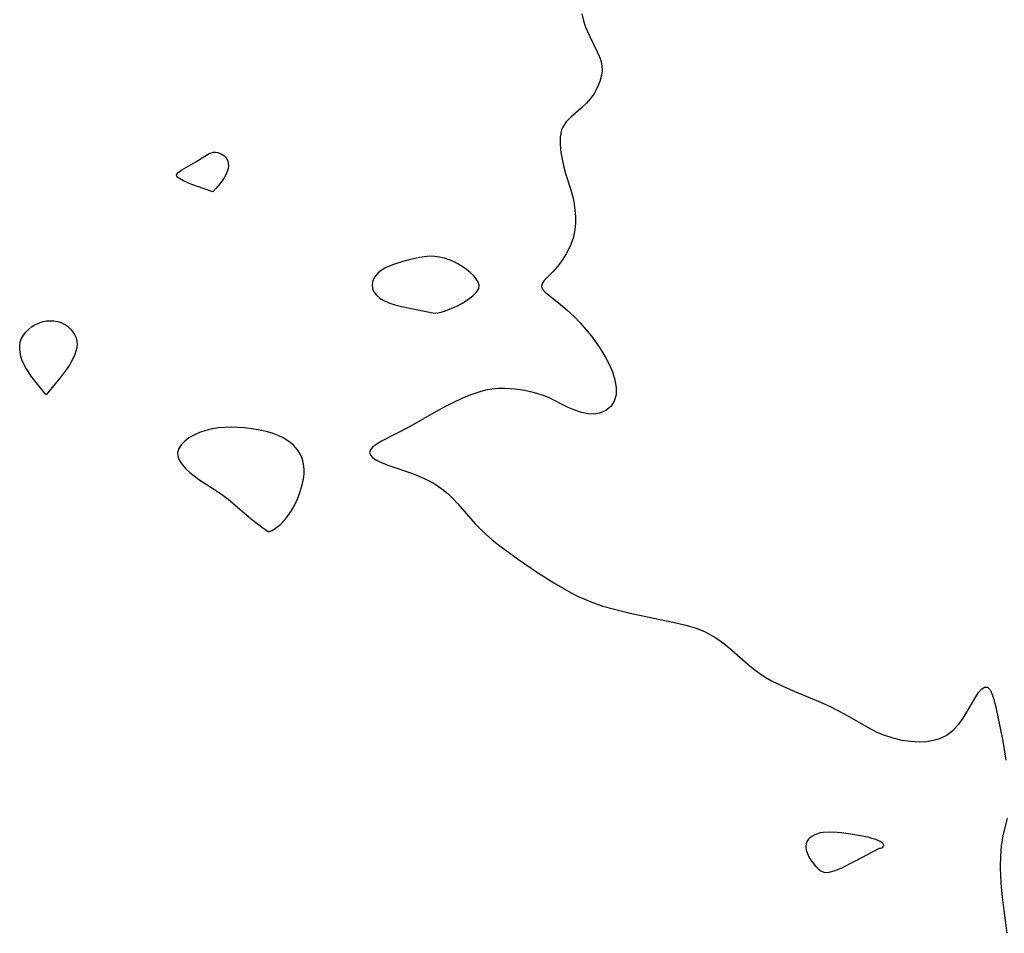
# Model space of a CAD drawing. Header units: inches. Extents: x 1073367 to 1082519, y 1569854 to 1574957.
# Tile 105 of 256: x 1075314 to 1075491, y 1573487 to 1573651. Entities that reach past the tile are written whole.
import ezdxf

# ---------------------------------------------------------------- set-up
doc = ezdxf.new("R2010")
doc.units = ezdxf.units.IN
doc.header["$MEASUREMENT"] = 0
doc.layers.add('CGG_CurvaNivelLidar_v1', color=7, linetype='Continuous', lineweight=30, true_color=0x008008)

msp = doc.modelspace()

# ---------------------------------------------------------------- linework, layer by layer
at = {"layer": 'CGG_CurvaNivelLidar_v1'}
for points in [[(1075414.888, 1573652.4977, 67), (1075415.2011, 1573651.2932, 67), (1075415.5989, 1573650.1259, 67), (1075416.2699, 1573648.5618, 67), (1075417.6844, 1573645.6678, 67), (1075418.064, 1573644.8013, 67), (1075418.3691, 1573643.9357, 67), (1075418.5414, 1573643.0823, 67), (1075418.5522, 1573642.3002, 67), (1075418.445, 1573641.5064, 67), (1075418.1376, 1573640.351, 67), (1075417.6687, 1573639.1984, 67), (1075417.0444, 1573638.0848, 67), (1075416.4336, 1573637.2427, 67), (1075415.7408, 1573636.4589, 67), (1075414.8034, 1573635.5742, 67), (1075412.9108, 1573633.9257, 67), (1075412.0966, 1573633.0685, 67), (1075411.4714, 1573632.1255, 67), (1075411.2629, 1573631.6293, 67), (1075411.006, 1573630.3876, 67), (1075410.9901, 1573629.0302, 67), (1075411.1456, 1573627.5902, 67), (1075411.4139, 1573626.0954, 67), (1075411.6634, 1573624.9569, 67), (1075411.9613, 1573623.8147, 67), (1075412.9143, 1573620.8446, 67), (1075413.3326, 1573619.3369, 67), (1075413.5388, 1573618.2886, 67), (1075413.6811, 1573617.2291, 67), (1075413.7708, 1573616.0337, 67), (1075413.7725, 1573614.8439, 67), (1075413.6654, 1573613.6694, 67), (1075413.3315, 1573612.1532, 67), (1075412.8062, 1573610.7025, 67), (1075412.1216, 1573609.3417, 67), (1075411.375, 1573608.1862, 67), (1075410.5667, 1573607.1339, 67), (1075409.7483, 1573606.191, 67), (1075408.1646, 1573604.5257, 67), (1075407.7678, 1573603.9813, 67), (1075407.6417, 1573603.4739, 67), (1075407.8449, 1573602.9815, 67), (1075408.3209, 1573602.469, 67), (1075411.1027, 1573600.2308, 67), (1075412.3036, 1573599.2023, 67), (1075413.5207, 1573598.0629, 67), (1075414.5981, 1573596.9382, 67), (1075415.641, 1573595.744, 67), (1075416.6344, 1573594.5106, 67), (1075417.5726, 1573593.2443, 67), (1075418.2198, 1573592.3001, 67), (1075419.0677, 1573590.92, 67), (1075419.807, 1573589.5106, 67), (1075420.4149, 1573588.0945, 67), (1075420.8584, 1573586.6952, 67), (1075421.0983, 1573585.3056, 67), (1075421.0712, 1573584.0021, 67), (1075420.7469, 1573582.8637, 67), (1075420.1459, 1573581.9017, 67), (1075419.2334, 1573581.1289, 67), (1075418.1023, 1573580.654, 67), (1075417.083, 1573580.5104, 67), (1075415.9967, 1573580.5606, 67), (1075414.8743, 1573580.7864, 67), (1075413.678, 1573581.1937, 67), (1075412.4747, 1573581.7242, 67), (1075409.0491, 1573583.4195, 67), (1075407.9925, 1573583.8486, 67), (1075406.385, 1573584.3623, 67), (1075404.6687, 1573584.7559, 67), (1075402.9086, 1573585.0129, 67), (1075401.1272, 1573585.1226, 67), (1075399.9075, 1573585.1011, 67), (1075398.6929, 1573584.9861, 67), (1075397.6065, 1573584.7916, 67), (1075396.5307, 1573584.5163, 67), (1075394.9233, 1573583.968, 67), (1075393.3338, 1573583.3034, 67), (1075391.6774, 1573582.5252, 67), (1075390.0357, 1573581.6888, 67), (1075388.3123, 1573580.7496, 67), (1075383.9264, 1573578.2326, 67), (1075378.8889, 1573575.6515, 67), (1075377.8895, 1573575.0555, 67), (1075377.2686, 1573574.5738, 67), (1075376.8588, 1573574.088, 67), (1075376.7119, 1573573.6031, 67), (1075376.8599, 1573573.1377, 67), (1075377.2608, 1573572.6876, 67), (1075377.8694, 1573572.263, 67), (1075378.4317, 1573571.9696, 67), (1075379.9897, 1573571.3423, 67), (1075384.46, 1573569.8135, 67), (1075385.9045, 1573569.2446, 67), (1075387.3207, 1573568.5813, 67), (1075388.5373, 1573567.8844, 67), (1075389.6969, 1573567.0897, 67), (1075390.7897, 1573566.2016, 67), (1075391.7238, 1573565.3137, 67), (1075392.6103, 1573564.3702, 67), (1075395.747, 1573560.7525, 67), (1075396.7184, 1573559.7614, 67), (1075397.7409, 1573558.8087, 67), (1075398.8066, 1573557.8907, 67), (1075399.9212, 1573556.9942, 67), (1075401.064, 1573556.1222, 67), (1075403.5382, 1573554.3353, 67), (1075406.9572, 1573552.0206, 67), (1075409.8639, 1573550.1623, 67), (1075411.4275, 1573549.2193, 67), (1075413.0181, 1573548.3384, 67), (1075414.1476, 1573547.7747, 67), (1075415.2941, 1573547.2521, 67), (1075416.9864, 1573546.5643, 67), (1075418.7098, 1573545.9732, 67), (1075420.5287, 1573545.4647, 67), (1075423.6031, 1573544.7163, 67), (1075426.7044, 1573544.0351, 67), (1075432.1231, 1573542.9119, 67), (1075433.8399, 1573542.4865, 67), (1075435.5071, 1573541.972, 67), (1075437.1051, 1573541.3243, 67), (1075437.7548, 1573540.9988, 67), (1075439.0169, 1573540.2508, 67), (1075440.2247, 1573539.4041, 67), (1075441.3903, 1573538.4851, 67), (1075444.8411, 1573535.458, 67), (1075446.0419, 1573534.477, 67), (1075446.9561, 1573533.8122, 67), (1075447.9068, 1573533.1943, 67), (1075449.0608, 1573532.5331, 67), (1075451.0958, 1573531.5294, 67), (1075452.4112, 1573530.9481, 67), (1075456.6985, 1573529.1745, 67), (1075458.2993, 1573528.4856, 67), (1075459.6014, 1573527.8849, 67), (1075460.8848, 1573527.2504, 67), (1075462.1455, 1573526.5815, 67), (1075466.9925, 1573523.8102, 67), (1075468.1239, 1573523.245, 67), (1075469.1939, 1573522.7921, 67), (1075470.9028, 1573522.2308, 67), (1075472.4973, 1573521.8622, 67), (1075474.0948, 1573521.6337, 67), (1075475.6744, 1573521.5563, 67), (1075476.9288, 1573521.6189, 67), (1075478.1414, 1573521.8109, 67), (1075479.3468, 1573522.1696, 67), (1075480.4649, 1573522.7015, 67), (1075481.7005, 1573523.6056, 67), (1075482.7678, 1573524.7212, 67), (1075483.4338, 1573525.6142, 67), (1075484.0321, 1573526.5483, 67), (1075485.7971, 1573529.6379, 67), (1075486.3088, 1573530.4326, 67), (1075486.8072, 1573531.0351, 67), (1075487.3714, 1573531.4019, 67), (1075487.9033, 1573531.3469, 67), (1075488.2123, 1573531.0954, 67), (1075488.3755, 1573530.8824, 67), (1075488.7787, 1573530.0675, 67), (1075489.1243, 1573528.9944, 67), (1075489.4358, 1573527.7332, 67), (1075489.7335, 1573526.3401, 67), (1075490.6679, 1573521.6373, 67), (1075491.2036, 1573518.2611, 67)], [(1075491.4435, 1573507.8122, 67), (1075490.6901, 1573504.6011, 67), (1075490.3942, 1573502.8349, 67), (1075490.243, 1573500.9968, 67), (1075490.2159, 1573499.1301, 67), (1075490.2775, 1573497.2443, 67), (1075490.3984, 1573495.3469, 67), (1075490.5491, 1573493.5894, 67), (1075490.768, 1573491.6972, 67), (1075491.3901, 1573487.0893, 67)]]:
    msp.add_polyline3d(points, dxfattribs=at)
for points in [[(1075348.5, 1573620.4879, 66.5), (1075345.5939, 1573621.5, 66.5), (1075344.2852, 1573622.0135, 66.5), (1075343.2264, 1573622.4825, 66.5), (1075342.4922, 1573622.8972, 66.5), (1075342.2207, 1573623.1076, 66.5), (1075342.042, 1573623.3208, 66.5), (1075341.9863, 1573623.5376, 66.5), (1075342.0743, 1573623.755, 66.5), (1075342.2771, 1573623.9762, 66.5), (1075342.9081, 1573624.4291, 66.5), (1075345.472, 1573625.8939, 66.5), (1075347.09, 1573626.9344, 66.5), (1075347.8566, 1573627.3675, 66.5), (1075348.239, 1573627.5218, 66.5), (1075348.6228, 1573627.611, 66.5), (1075349.0249, 1573627.6183, 66.5), (1075349.4237, 1573627.5494, 66.5), (1075349.8122, 1573627.4191, 66.5), (1075350.1817, 1573627.2374, 66.5), (1075350.5214, 1573627.0101, 66.5), (1075350.8175, 1573626.7391, 66.5), (1075351.0516, 1573626.4222, 66.5), (1075351.2115, 1573626.0441, 66.5), (1075351.2971, 1573625.6262, 66.5), (1075351.3203, 1573625.1814, 66.5), (1075351.271, 1573624.6952, 66.5), (1075351.1223, 1573624.1442, 66.5), (1075350.8782, 1573623.5608, 66.5), (1075350.5712, 1573623.011, 66.5), (1075349.8326, 1573621.9744, 66.5), (1075349.0738, 1573621.0888, 66.5)], [(1075388.5, 1573598.6526, 67), (1075388.998, 1573598.7241, 67), (1075389.605, 1573598.8745, 67), (1075390.3736, 1573599.1048, 67), (1075391.249, 1573599.4196, 67), (1075392.3299, 1573599.8936, 67), (1075393.4123, 1573600.4652, 67), (1075394.4277, 1573601.1043, 67), (1075395.3065, 1573601.7775, 67), (1075395.9774, 1573602.4501, 67), (1075396.3685, 1573603.0869, 67), (1075396.4538, 1573603.6802, 67), (1075396.2893, 1573604.2715, 67), (1075395.9276, 1573604.8595, 67), (1075395.4239, 1573605.4396, 67), (1075394.8176, 1573606.006, 67), (1075394.1356, 1573606.5516, 67), (1075393.3959, 1573607.0667, 67), (1075392.6089, 1573607.5392, 67), (1075391.8246, 1573607.936, 67), (1075391.0124, 1573608.2779, 67), (1075390.1792, 1573608.5583, 67), (1075389.3298, 1573608.7658, 67), (1075388.467, 1573608.883, 67), (1075387.5519, 1573608.895, 67), (1075386.628, 1573608.8162, 67), (1075385.6986, 1573608.6728, 67), (1075383.836, 1573608.2682, 67), (1075382.7191, 1573607.9782, 67), (1075381.0283, 1573607.4399, 67), (1075380.2288, 1573607.1205, 67), (1075379.4786, 1573606.7566, 67), (1075378.7979, 1573606.3349, 67), (1075378.2847, 1573605.9159, 67), (1075377.8512, 1573605.451, 67), (1075377.511, 1573604.9479, 67), (1075377.2573, 1573604.3344, 67), (1075377.168, 1573603.7028, 67), (1075377.2527, 1573603.1031, 67), (1075377.4899, 1573602.5269, 67), (1075377.9396, 1573601.9042, 67), (1075378.5457, 1573601.3581, 67), (1075379.2674, 1573600.9279, 67), (1075380.202, 1573600.5378, 67), (1075381.2903, 1573600.1881, 67), (1075382.4721, 1573599.8788, 67), (1075384.8149, 1573599.3834, 67), (1075387.8175, 1573598.8171, 67)], [(1075318.5, 1573583.9596, 66.5), (1075316.9389, 1573585.8897, 66.5), (1075315.8489, 1573587.3367, 66.5), (1075315.3221, 1573588.1016, 66.5), (1075314.8479, 1573588.8602, 66.5), (1075314.4575, 1573589.5868, 66.5), (1075314.1684, 1573590.2831, 66.5), (1075313.971, 1573590.9419, 66.5), (1075313.8327, 1573591.6023, 66.5), (1075313.7604, 1573592.257, 66.5), (1075313.7671, 1573592.8982, 66.5), (1075313.8727, 1573593.5169, 66.5), (1075314.106, 1573594.1302, 66.5), (1075314.4433, 1573594.7085, 66.5), (1075314.8612, 1573595.2494, 66.5), (1075315.345, 1573595.7465, 66.5), (1075315.8874, 1573596.1881, 66.5), (1075316.3779, 1573596.5025, 66.5), (1075316.8981, 1573596.77, 66.5), (1075317.4403, 1573596.9901, 66.5), (1075317.9987, 1573597.1586, 66.5), (1075318.5685, 1573597.2679, 66.5), (1075319.2415, 1573597.3114, 66.5), (1075319.9133, 1573597.2728, 66.5), (1075320.5723, 1573597.1593, 66.5), (1075321.2054, 1573596.9704, 66.5), (1075321.797, 1573596.6986, 66.5), (1075322.3499, 1573596.3226, 66.5), (1075322.8419, 1573595.8689, 66.5), (1075323.2716, 1573595.358, 66.5), (1075323.6302, 1573594.8045, 66.5), (1075323.9016, 1573594.2181, 66.5), (1075324.0598, 1573593.6047, 66.5), (1075324.0852, 1573593.0333, 66.5), (1075324.0161, 1573592.4486, 66.5), (1075323.8734, 1573591.8558, 66.5), (1075323.6726, 1573591.2591, 66.5), (1075323.1369, 1573590.0693, 66.5), (1075322.7752, 1573589.4363, 66.5), (1075322.3146, 1573588.7346, 66.5), (1075321.2202, 1573587.2566, 66.5)], [(1075358.5, 1573559.4106, 67), (1075358.6955, 1573559.381, 67), (1075359.1627, 1573559.5669, 67), (1075359.8191, 1573559.9658, 67), (1075360.7406, 1573560.7288, 67), (1075361.7087, 1573561.7736, 67), (1075362.6293, 1573563.0506, 67), (1075363.2662, 1573564.1796, 67), (1075363.8092, 1573565.3768, 67), (1075364.2544, 1573566.599, 67), (1075364.5994, 1573567.8016, 67), (1075364.8171, 1573568.818, 67), (1075364.9335, 1573569.7554, 67), (1075364.9403, 1573570.6076, 67), (1075364.849, 1573571.519, 67), (1075364.646, 1573572.3914, 67), (1075364.3172, 1573573.2104, 67), (1075363.7483, 1573574.0998, 67), (1075363.0187, 1573574.8977, 67), (1075362.1616, 1573575.605, 67), (1075361.1991, 1573576.2152, 67), (1075360.2981, 1573576.6559, 67), (1075359.3439, 1573577.0243, 67), (1075358.3483, 1573577.3264, 67), (1075357.3392, 1573577.5624, 67), (1075356.3078, 1573577.7489, 67), (1075354.2063, 1573578.0091, 67), (1075352.9517, 1573578.1013, 67), (1075351.795, 1573578.1306, 67), (1075350.6454, 1573578.1011, 67), (1075349.5109, 1573578.0077, 67), (1075348.4016, 1573577.8405, 67), (1075347.2379, 1573577.5639, 67), (1075346.1326, 1573577.1937, 67), (1075345.1058, 1573576.7338, 67), (1075344.2209, 1573576.2126, 67), (1075343.4508, 1573575.6265, 67), (1075342.8226, 1573574.9907, 67), (1075342.3749, 1573574.3167, 67), (1075342.1603, 1573573.6129, 67), (1075342.2209, 1573572.8938, 67), (1075342.5146, 1573572.1632, 67), (1075342.9918, 1573571.4324, 67), (1075343.6149, 1573570.7122, 67), (1075344.3556, 1573570.014, 67), (1075345.1496, 1573569.3783, 67), (1075346.0077, 1573568.7665, 67), (1075348.8222, 1573566.9553, 67), (1075349.875, 1573566.244, 67), (1075350.9566, 1573565.4474, 67), (1075352.0686, 1573564.5432, 67), (1075355.4704, 1573561.6317, 67), (1075357.5241, 1573560.0344, 67), (1075358.0478, 1573559.6704, 67)], [(1075468.5, 1573502.4246, 67), (1075468.6782, 1573502.4088, 67), (1075468.8928, 1573502.4707, 67), (1075469.0623, 1573502.583, 67), (1075469.1871, 1573502.7407, 67), (1075469.2348, 1573502.9275, 67), (1075469.1577, 1573503.1601, 67), (1075468.9355, 1573503.3945, 67), (1075468.5833, 1573503.621, 67), (1075467.8479, 1573503.9377, 67), (1075467.1259, 1573504.1668, 67), (1075466.353, 1573504.3623, 67), (1075464.0222, 1573504.796, 67), (1075461.6576, 1573505.1493, 67), (1075460.8729, 1573505.2346, 67), (1075459.5005, 1573505.3085, 67), (1075458.3473, 1573505.2446, 67), (1075457.8091, 1573505.1502, 67), (1075457.2971, 1573505.0099, 67), (1075456.8196, 1573504.8208, 67), (1075456.2835, 1573504.5122, 67), (1075455.8313, 1573504.1349, 67), (1075455.4837, 1573503.6992, 67), (1075455.2709, 1573503.2105, 67), (1075455.2186, 1573502.6562, 67), (1075455.307, 1573502.0666, 67), (1075455.5021, 1573501.4593, 67), (1075455.7803, 1573500.8504, 67), (1075456.1269, 1573500.252, 67), (1075456.5249, 1573499.6817, 67), (1075456.9633, 1573499.1561, 67), (1075457.436, 1573498.6969, 67), (1075457.9416, 1573498.3335, 67), (1075458.4827, 1573498.1049, 67), (1075459.0701, 1573498.0451, 67), (1075459.6896, 1573498.1277, 67), (1075460.333, 1573498.3142, 67), (1075460.9945, 1573498.5742, 67), (1075461.6847, 1573498.8912, 67), (1075464.1491, 1573500.1421, 67)]]:
    msp.add_polyline3d(points, close=True, dxfattribs=at)

doc.saveas('drawing.dxf')
